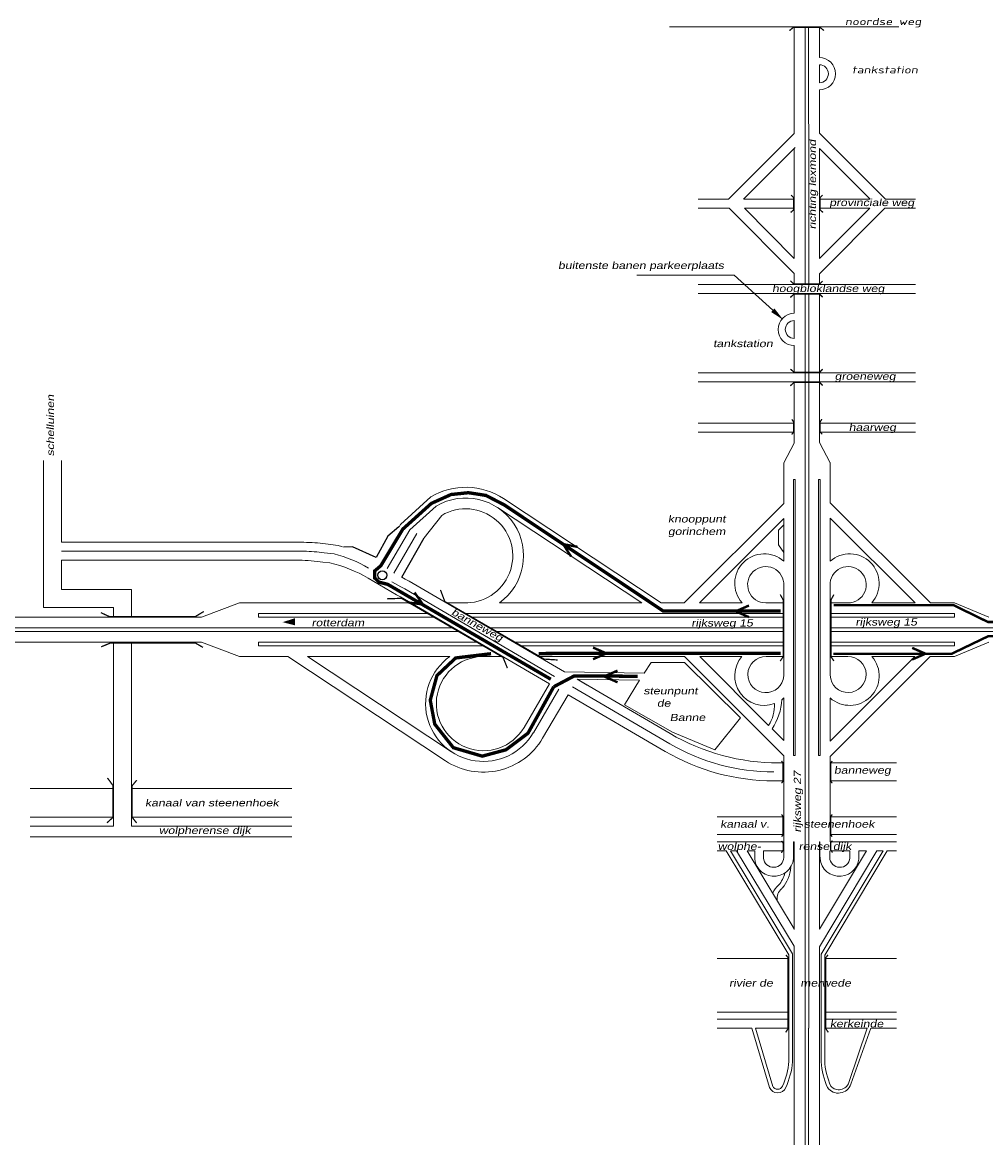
# Model space of a CAD drawing. Header units: metres. Extents: x 534 to 2631, y -2348 to -1484.
# Tile 7 of 13: x 1680 to 1881, y -1954 to -1720. Entities that reach past the tile are written whole.
import ezdxf

# ---------------------------------------------------------------- set-up
doc = ezdxf.new("R2010")
doc.units = ezdxf.units.M
doc.layers.get('0').update_dxf_attribs({"lineweight": 0})
for name, color, linetype, lineweight in [('135-8$0$STROOI', 7, 'Continuous', 0), ('135-8$0$TEXT', 178, 'Continuous', 0), ('HV Strooiroute 2', 90, 'Continuous', 0), ('STROOI', 7, 'Continuous', 0), ('Strooi WEL', 90, 'Continuous', 0), ('Text', 7, 'Continuous', 0)]:
    doc.layers.add(name, color=color, linetype=linetype, lineweight=lineweight)
doc.styles.add('135-8$0$ISO25', font='ISO9.SHX', dxfattribs={"width": 1.5, "oblique": 10})
doc.styles.add('ISO25', font='ARIALN.TTF', dxfattribs={"width": 1.5, "oblique": 10})

msp = doc.modelspace()

# ---------------------------------------------------------------- linework, layer by layer
at = {"color": 0, "ltscale": 0.5}
for p, q in [((1764.91, -1819.76), (1758.56, -1825.57)), ((1760.54, -1826.65), (1766.05, -1821.7)), ((1767.2, -1823.64), (1763.57, -1828.3)), ((1742.92, -1829.61), (1745.54, -1829.97)), ((1742.38, -1833.44), (1743.79, -1833.53)), ((1742.66, -1831.47), (1744.7, -1831.69)), ((1759.58, -1836.96), (1760.4, -1837.38)), ((1757.73, -1840.22), (1758.59, -1840.67)), ((1758.65, -1838.59), (1759.5, -1839.03))]:
    msp.add_line(p, q, dxfattribs=at)
at = {"lineweight": -3, "ltscale": 0.5}
for p, q in [((1758.27, -1826.05), (1755.91, -1827.95)), ((1755.91, -1827.95), (1753.48, -1832.48)), ((1758.84, -1836.53), (1763.57, -1828.3)), ((1748.55, -1830.18), (1746.65, -1830.25)), ((1753.48, -1832.48), (1748.55, -1830.18))]:
    msp.add_line(p, q, dxfattribs=at)
msp.add_circle((1754.79, -1836.15), 0.94, dxfattribs=at)
at = {"layer": '135-8$0$STROOI', "color": 7}
for p, q in [((1862.75, -1721.43), (1814.82, -1721.43)), ((1840.92, -1741.79), (1840.92, -1721.43)), ((1843.17, -1741.76), (1843.17, -1721.43)), ((1843.92, -1741.75), (1843.92, -1721.43)), ((1846.17, -1727.89), (1846.17, -1721.43)), ((1846.16, -1727.19), (1846.16, -1723.44)), ((1846.17, -1727.89), (1846.17, -1727.38)), ((1846.17, -1733.14), (1846.17, -1729.39)), ((1846.17, -1741.73), (1846.17, -1734.64))]:
    msp.add_line(p, q, dxfattribs=at)
msp.add_lwpolyline([(1847.11, -1722.22, 0.263, 0.263, 0), (1846.32, -1721.59, 0.263, 0.263, 0), (1840.68, -1721.59, 0.263, 0.263, 0), (1839.89, -1722.25, 0.263, 0.263, 0)], format="xyseb", dxfattribs=at)
for radius in [3.38, 1.88]:
    msp.add_arc((1846.16, -1731.26), radius, 270, 90, dxfattribs=at)
at = {"layer": 'HV Strooiroute 2'}
for points, const_width in [([(1795.6, -1830.21), (1792.6, -1829.66), (1794.25, -1832.24)], 0.5), ([(1760.26, -1841.86), (1763.28, -1842.27), (1761.52, -1839.77)], 0.5), ([(1831.45, -1842.49), (1828.66, -1843.71), (1831.46, -1844.93)], 0.5), ([(1798.84, -1851.28), (1801.64, -1852.5), (1798.84, -1853.72)], 0.5), ([(1865.56, -1851.35), (1868.35, -1852.57), (1865.55, -1853.79)], 0.5), ([(1790.62, -1859.49), (1794.89, -1857.23), (1808.16, -1857.28)], 0.7), ([(1803.96, -1856.11), (1801.16, -1857.32), (1803.97, -1858.55)], 0.5)]:
    msp.add_lwpolyline(points, dxfattribs=dict(at, const_width=const_width))
at = {"layer": 'STROOI', "color": 7}
for p, q in [((1840.92, -1743.75), (1840.92, -1741.79)), ((1843.17, -1775.33), (1843.17, -1741.79)), ((1843.93, -1775.33), (1843.93, -1741.79)), ((1846.18, -1743.69), (1846.18, -1741.79)), ((1840.92, -1743.75), (1827.19, -1757.52)), ((1846.18, -1743.69), (1859.97, -1757.52)), ((1840.92, -1769.87), (1840.92, -1746.94)), ((1846.18, -1769.93), (1846.18, -1746.88)), ((1846.18, -1746.88), (1856.79, -1757.52)), ((1827.19, -1757.52), (1820.84, -1757.52)), ((1840.92, -1757.52), (1830.37, -1757.52)), ((1856.79, -1757.52), (1846.18, -1757.52)), ((1866.27, -1757.52), (1859.97, -1757.52)), ((1827.3, -1759.39), (1820.84, -1759.39)), ((1840.92, -1773.06), (1827.3, -1759.39)), ((1840.92, -1769.87), (1830.48, -1759.39)), ((1840.92, -1759.39), (1830.48, -1759.39)), ((1846.18, -1773.12), (1859.86, -1759.39)), ((1846.18, -1769.93), (1856.68, -1759.39)), ((1856.68, -1759.39), (1846.18, -1759.39)), ((1866.27, -1759.39), (1859.86, -1759.39)), ((1840.92, -1775.33), (1840.92, -1773.06)), ((1846.18, -1775.33), (1846.18, -1773.12)), ((1866.27, -1775.33), (1820.84, -1775.33)), ((1866.27, -1777.2), (1820.84, -1777.2)), ((1840.92, -1781.37), (1840.92, -1777.2)), ((1840.92, -1781.37), (1840.92, -1777.2)), ((1843.17, -1793.83), (1843.17, -1777.2)), ((1843.17, -1790.02), (1843.17, -1777.2)), ((1843.93, -1793.83), (1843.93, -1777.2)), ((1843.93, -1790.02), (1843.93, -1777.2)), ((1846.18, -1793.83), (1846.18, -1777.2)), ((1840.92, -1786.62), (1840.92, -1782.87)), ((1840.92, -1786.62), (1840.92, -1782.87)), ((1840.92, -1786.62), (1840.92, -1782.87)), ((1840.92, -1793.83), (1840.92, -1788.12)), ((1840.92, -1790.02), (1840.92, -1788.12)), ((1866.27, -1793.83), (1820.84, -1793.83)), ((1843.17, -1798.65), (1843.17, -1791.9)), ((1843.93, -1798.65), (1843.93, -1791.9)), ((1846.18, -1798.65), (1846.18, -1791.9)), ((1866.27, -1795.7), (1820.84, -1795.7)), ((1840.92, -1808.53), (1840.92, -1795.7)), ((1843.17, -1930.91), (1843.17, -1795.7)), ((1843.93, -1930.91), (1843.93, -1795.7)), ((1846.18, -1808.39), (1846.18, -1795.7)), ((1840.92, -1804.34), (1820.84, -1804.34)), ((1866.27, -1804.34), (1846.18, -1804.34)), ((1840.92, -1806.22), (1820.84, -1806.22)), ((1866.27, -1806.22), (1846.19, -1806.22)), ((1838.73, -1812.62), (1840.92, -1808.53)), ((1848.43, -1812.61), (1846.18, -1808.39)), ((1683.98, -1842.87), (1683.98, -1812.14)), ((1687.73, -1829.27), (1687.73, -1812.14)), ((1838.73, -1821.13), (1838.73, -1812.62)), ((1848.43, -1821.01), (1848.43, -1812.6)), ((1840.73, -1873.83), (1840.73, -1816.13)), ((1841.11, -1816.13), (1840.73, -1816.13)), ((1841.11, -1873.83), (1841.11, -1816.13)), ((1845.99, -1873.83), (1845.99, -1816.13)), ((1846.36, -1816.13), (1845.99, -1816.13)), ((1846.36, -1873.83), (1846.36, -1816.13)), ((1778.89, -1822.01), (1809.02, -1841.93)), ((1780.13, -1820.13), (1813.1, -1841.93)), ((1838.73, -1821.13), (1817.92, -1841.93)), ((1848.43, -1821.01), (1869.37, -1841.93)), ((1838.73, -1824.31), (1821.1, -1841.93)), ((1838.73, -1833.23), (1838.73, -1824.31)), ((1848.43, -1833.21), (1848.43, -1824.19)), ((1848.43, -1824.19), (1866.18, -1841.93)), ((1760.54, -1826.65), (1755.79, -1834.77)), ((1758.56, -1825.57), (1758.3, -1826.03)), ((1838.73, -1825.6), (1837.6, -1826.75)), ((1837.6, -1826.75), (1837.6, -1829.83)), ((1762.03, -1827.46), (1757.2, -1835.73)), ((1687.73, -1829.27), (1738.39, -1829.27)), ((1687.73, -1831.14), (1738.39, -1831.14)), ((1837.6, -1829.83), (1838.73, -1831.43)), ((1687.73, -1833.02), (1737.37, -1833.02)), ((1687.73, -1839.12), (1687.73, -1833.02)), ((1757.73, -1840.22), (1751.84, -1836.78)), ((1758.65, -1838.59), (1756.8, -1837.51)), ((1759.58, -1836.96), (1758.84, -1836.53)), ((1792.87, -1856.36), (1760.4, -1837.38)), ((1838.73, -1857.2), (1838.73, -1837.93)), ((1848.43, -1857.15), (1848.43, -1837.65)), ((1702.37, -1839.12), (1687.73, -1839.12)), ((1702.37, -1844.93), (1702.37, -1839.12)), ((1789.74, -1858.87), (1758.59, -1840.67)), ((1790.81, -1857.32), (1759.5, -1839.03)), ((1698.62, -1842.87), (1683.98, -1842.87)), ((1698.62, -1844.93), (1698.62, -1842.87)), ((1724.96, -1841.93), (1716.98, -1844.93)), ((1760.74, -1841.93), (1724.96, -1841.93)), ((1772.68, -1841.93), (1768.18, -1841.93)), ((1809.02, -1841.93), (1779.26, -1841.93)), ((1817.92, -1841.93), (1813.1, -1841.93)), ((1830.02, -1841.93), (1821.1, -1841.93)), ((1834.95, -1841.93), (1838.73, -1841.93)), ((1848.43, -1841.93), (1852.1, -1841.93)), ((1866.18, -1841.93), (1857.11, -1841.93)), ((1874.38, -1841.93), (1869.37, -1841.93)), ((1874.38, -1841.93), (1881.61, -1844.93)), ((1716.98, -1844.93), (1659.3, -1844.93)), ((1764.59, -1844.18), (1728.9, -1844.18)), ((1728.9, -1844.93), (1728.9, -1844.18)), ((1765.88, -1844.93), (1728.9, -1844.93)), ((1838.73, -1844.18), (1772.03, -1844.18)), ((1838.73, -1844.93), (1773.32, -1844.93)), ((1874.38, -1844.18), (1848.43, -1844.18)), ((1874.38, -1844.93), (1848.43, -1844.93)), ((1874.38, -1844.93), (1874.38, -1844.18)), ((1769.73, -1847.18), (1650.67, -1847.18)), ((1838.73, -1847.18), (1777.17, -1847.18)), ((1912.24, -1847.18), (1848.43, -1847.18)), ((1771.01, -1847.93), (1650.67, -1847.93)), ((1838.73, -1847.93), (1778.45, -1847.93)), ((1912.24, -1847.93), (1848.43, -1847.93)), ((1716.96, -1850.18), (1650.67, -1850.18)), ((1698.62, -1888.62), (1698.62, -1850.18)), ((1698.62, -1850.93), (1698.62, -1850.18)), ((1702.37, -1888.62), (1702.37, -1850.18)), ((1724.95, -1853.18), (1716.96, -1850.18)), ((1774.87, -1850.18), (1728.9, -1850.18)), ((1728.9, -1850.93), (1728.9, -1850.18)), ((1776.15, -1850.93), (1728.9, -1850.93)), ((1838.73, -1850.18), (1782.31, -1850.18)), ((1838.73, -1850.93), (1783.86, -1850.93)), ((1874.38, -1850.18), (1848.43, -1850.18)), ((1874.38, -1850.93), (1848.43, -1850.93)), ((1874.38, -1850.93), (1874.38, -1850.18)), ((1874.38, -1853.18), (1881.61, -1850.18)), ((1735.04, -1853.18), (1724.95, -1853.18)), ((1768.02, -1874.98), (1735.04, -1853.18)), ((1769.26, -1873.1), (1739.13, -1853.18)), ((1768.88, -1853.18), (1739.13, -1853.18)), ((1780.01, -1853.18), (1776.39, -1853.18)), ((1817.97, -1853.18), (1787.44, -1853.18)), ((1810.99, -1854.43), (1809.55, -1856.65)), ((1811.51, -1854.43), (1810.99, -1854.43)), ((1817.96, -1854.43), (1811.51, -1854.43)), ((1829.66, -1865.95), (1817.96, -1854.43)), ((1838.73, -1873.93), (1817.97, -1853.18)), ((1829.97, -1853.18), (1821.15, -1853.18)), ((1835.55, -1867.57), (1821.15, -1853.18)), ((1835.01, -1853.18), (1838.73, -1853.18)), ((1848.43, -1874.06), (1869.32, -1853.18)), ((1848.43, -1870.87), (1866.13, -1853.18)), ((1848.43, -1853.18), (1852.13, -1853.18)), ((1866.13, -1853.18), (1857.16, -1853.18)), ((1874.38, -1853.18), (1869.32, -1853.18)), ((1809.55, -1856.65), (1792.87, -1856.36)), ((1784.42, -1867.98), (1789.74, -1858.87)), ((1814.95, -1869.26), (1795.52, -1857.9)), ((1808.57, -1858.13), (1795.52, -1857.9)), ((1797.6, -1859.12), (1795.52, -1857.9)), ((1808.57, -1858.13), (1805.4, -1863.29)), ((1786.36, -1869.11), (1791.68, -1860.01)), ((1788.31, -1870.25), (1793.63, -1861.14)), ((1813.94, -1873.01), (1793.63, -1861.14)), ((1814.88, -1871.39), (1794.57, -1859.52)), ((1805.4, -1863.29), (1815.46, -1868.96)), ((1838.73, -1870.75), (1838.73, -1861.82)), ((1848.43, -1870.87), (1848.43, -1861.85)), ((1824.32, -1872.65), (1829.66, -1865.95)), ((1838.73, -1870.75), (1836.27, -1868.3)), ((1815.46, -1868.96), (1824.32, -1872.65)), ((1838.73, -1875.41), (1837.67, -1875.41)), ((1838.73, -1893.79), (1838.73, -1873.93)), ((1841.11, -1873.83), (1840.73, -1873.83)), ((1846.36, -1873.83), (1845.99, -1873.83)), ((1848.43, -1891.92), (1848.43, -1874.06)), ((1862.31, -1875.41), (1848.43, -1875.41)), ((1838.73, -1879.16), (1836.65, -1879.16)), ((1862.31, -1879.16), (1848.43, -1879.16)), ((1698.62, -1880.75), (1681.18, -1880.75)), ((1735.87, -1880.75), (1702.37, -1880.75)), ((1698.62, -1886.75), (1681.18, -1886.75)), ((1735.87, -1886.75), (1702.37, -1886.75)), ((1838.73, -1886.66), (1824.79, -1886.66)), ((1862.31, -1886.66), (1848.43, -1886.66)), ((1698.62, -1888.62), (1681.18, -1888.62)), ((1735.87, -1888.62), (1702.37, -1888.62)), ((1735.87, -1890.87), (1681.18, -1890.87)), ((1838.73, -1890.42), (1824.79, -1890.42)), ((1838.73, -1891.92), (1824.79, -1891.92)), ((1840.77, -1891.92), (1840.92, -1891.92)), ((1840.77, -1894.66), (1840.77, -1891.92)), ((1840.92, -1910.24), (1840.92, -1891.92)), ((1846.18, -1910.19), (1846.18, -1891.93)), ((1846.28, -1891.93), (1846.18, -1891.93)), ((1846.28, -1894.66), (1846.28, -1891.93)), ((1862.31, -1890.42), (1848.43, -1890.42)), ((1862.31, -1891.92), (1848.43, -1891.92)), ((1826.68, -1893.79), (1824.79, -1893.79)), ((1839.8, -1915.54), (1826.68, -1893.79)), ((1840.55, -1915.33), (1827.56, -1893.79)), ((1828.87, -1893.79), (1827.56, -1893.79)), ((1840.92, -1913.77), (1828.87, -1893.79)), ((1840.92, -1910.14), (1831.06, -1893.79)), ((1832.64, -1893.79), (1831.06, -1893.79)), ((1832.64, -1895.55), (1832.64, -1893.79)), ((1834.5, -1895.31), (1834.51, -1893.79)), ((1838.73, -1893.79), (1834.51, -1893.79)), ((1838.73, -1895.21), (1838.73, -1893.79)), ((1846.18, -1913.85), (1858.16, -1893.79)), ((1846.18, -1910.19), (1855.98, -1893.79)), ((1846.55, -1915.42), (1859.47, -1893.79)), ((1847.3, -1915.63), (1860.35, -1893.79)), ((1848.33, -1895.21), (1848.33, -1893.79)), ((1852.55, -1893.79), (1848.43, -1893.79)), ((1852.56, -1895.31), (1852.55, -1893.79)), ((1854.42, -1895.55), (1854.42, -1893.79)), ((1855.98, -1893.79), (1854.42, -1893.79)), ((1859.47, -1893.79), (1858.16, -1893.79)), ((1862.31, -1893.79), (1860.35, -1893.79)), ((1840.55, -1915.36), (1840.55, -1915.33)), ((1840.55, -1937.93), (1840.55, -1915.36)), ((1840.92, -1953.51), (1840.92, -1913.77)), ((1846.18, -1953.51), (1846.18, -1913.85)), ((1846.55, -1915.44), (1846.55, -1915.42)), ((1839.8, -1916.31), (1824.79, -1916.31)), ((1839.8, -1937.87), (1839.8, -1915.54)), ((1846.55, -1938.21), (1846.55, -1915.44)), ((1847.3, -1937.76), (1847.3, -1915.62)), ((1862.31, -1916.31), (1847.3, -1916.31)), ((1839.8, -1927.54), (1824.79, -1927.54)), ((1839.8, -1929.04), (1824.79, -1929.04)), ((1862.31, -1927.54), (1847.3, -1927.54)), ((1862.31, -1929.04), (1847.3, -1929.04)), ((1832.05, -1930.91), (1824.79, -1930.91)), ((1835.73, -1943.28), (1832.05, -1930.91)), ((1839.8, -1930.91), (1832.83, -1930.91)), ((1836.45, -1943.07), (1832.83, -1930.91)), ((1843.17, -1994.29), (1843.17, -1930.91)), ((1843.92, -1994.29), (1843.92, -1930.91)), ((1856.18, -1930.91), (1847.3, -1930.91)), ((1856.18, -1930.91), (1852.33, -1942.27)), ((1856.92, -1930.92), (1852.76, -1942.62)), ((1862.31, -1930.91), (1856.97, -1930.91)), ((1840.92, -1958.72), (1840.92, -1944.4)), ((1846.17, -1958.72), (1846.17, -1944.4))]:
    msp.add_line(p, q, dxfattribs=at)
at = {"layer": 'STROOI', "ltscale": 0.5}
msp.add_line((1830.29, -1757.52), (1841.1, -1746.72), dxfattribs=at)
at = {"layer": 'STROOI', "color": 7, "const_width": 0.263}
for points in [[(1840.16, -1760.27), (1840.8, -1759.73), (1840.8, -1757.19), (1840.25, -1756.65)], [(1846.93, -1760.27), (1846.3, -1759.73), (1846.3, -1757.19), (1846.84, -1756.65)], [(1846.85, -1774.62), (1846.22, -1775.25), (1840.84, -1775.25), (1840.1, -1774.56)], [(1846.85, -1777.99), (1846.22, -1777.36), (1840.84, -1777.36), (1840.1, -1778.04)], [(1846.85, -1793.06), (1846.22, -1793.69), (1840.84, -1793.69), (1840.1, -1793.01)], [(1846.85, -1796.47), (1846.22, -1795.84), (1840.84, -1795.84), (1840.1, -1796.52)], [(1840.37, -1806.72), (1840.79, -1806.19), (1840.79, -1804.13), (1840.42, -1803.55)], [(1846.73, -1806.67), (1846.31, -1806.15), (1846.31, -1804.09), (1846.68, -1803.51)], [(1766.95, -1839.23), (1767.85, -1841.65), (1788.63, -1853.7), (1791.42, -1853.88)], [(1837.98, -1854.1), (1838.6, -1853.17), (1838.6, -1841.32), (1837.98, -1840.2)], [(1849.2, -1854.1), (1848.58, -1853.17), (1848.58, -1841.32), (1849.2, -1840.2)], [(1755.74, -1841.09), (1758.78, -1840.98), (1780.03, -1853.34), (1780.93, -1855.58)], [(1717.45, -1843.74), (1715.71, -1844.79), (1697.69, -1844.79), (1695.94, -1843.98)], [(1696.01, -1851.13), (1697.99, -1850.31), (1715.66, -1850.31), (1717.28, -1851.24)], [(1838.26, -1879.66), (1838.58, -1879.22), (1838.58, -1875.41), (1838.24, -1875.01)], [(1848.84, -1879.66), (1848.53, -1879.22), (1848.53, -1875.41), (1848.87, -1875.01)], [(1697.21, -1887.95), (1698.47, -1886.81), (1698.47, -1880.13), (1697.32, -1878.55)], [(1703.43, -1887.98), (1702.48, -1886.8), (1702.48, -1880.19), (1703.45, -1879.01)], [(1838.26, -1890.85), (1838.58, -1890.41), (1838.58, -1886.6), (1838.24, -1886.2)], [(1848.84, -1890.85), (1848.53, -1890.41), (1848.53, -1886.6), (1848.87, -1886.2)], [(1838.22, -1894.23), (1838.59, -1893.63), (1838.59, -1892.16), (1838.24, -1891.72)], [(1848.9, -1894.18), (1848.53, -1893.58), (1848.53, -1892.11), (1848.87, -1891.66)], [(1839.11, -1931.76), (1839.62, -1931.02), (1839.62, -1916.13), (1839.16, -1915.55)], [(1848.03, -1931.76), (1847.52, -1931.02), (1847.52, -1916.13), (1847.97, -1915.55)]]:
    msp.add_lwpolyline(points, dxfattribs=at)
at = {"layer": 'STROOI', "color": 7}
for centre, radius, start, end in [((1840.92, -1784.75), 3.38, 90, 270), ((1840.92, -1784.75), 1.88, 90, 270), ((1772.22, -1832.1), 14.34, 56.5366, 120.6567), ((1772.22, -1832.1), 12.09, 305.6205, 120.665), ((1772.22, -1832.1), 9.84, 267.2947, 120.6771), ((1738.39, -1859.27), 30, 81.3135, 90), ((1738.39, -1859.27), 28.12, 81.2692, 90), ((1737.72, -1858.93), 30, 73.0034, 74.8982), ((1737.37, -1863.02), 30, 80.384, 90), ((1736.7, -1862.68), 30, 59.7026, 76.3279), ((1737.72, -1858.93), 28.12, 59.7026, 75.6406), ((1834.64, -1837.85), 6.17, 48.4534, 221.4425), ((1852.49, -1837.85), 6.17, 318.5575, 131.2153), ((1834.95, -1838.14), 3.79, 356.782, 269.899), ((1852.18, -1838.14), 3.79, 268.7308, 183.1998), ((1775.92, -1863.01), 12.09, 125.6205, 329.7026), ((1775.92, -1863.01), 9.84, 87.2947, 329.7026), ((1834.64, -1857.21), 6.17, 139.255, 290.2054), ((1834.97, -1856.95), 3.77, 89.4915, 356.1597), ((1852.49, -1857.21), 6.17, 228.4534, 40.745), ((1852.18, -1856.94), 3.76, 182.1736, 90.8255), ((1828.62, -1863.28), 8.16, 328.2074, 1.9832), ((1825.78, -1861.33), 12.59, 326.3983, 356.3242), ((1834.64, -1857.21), 6.17, 306.9976, 311.5466), ((1775.92, -1863.01), 14.34, 236.5366, 329.7026), ((1837.67, -1830.38), 45.03, 239.7026, 270), ((1836.65, -1834.13), 45.03, 239.7026, 270), ((1836.65, -1834.13), 43.15, 239.7026, 270), ((1836.69, -1895.02), 4.09, 187.4727, 5.1183), ((1836.61, -1895.13), 2.12, 184.848, 357.8412), ((1850.36, -1895.02), 4.09, 174.8817, 352.5273), ((1850.44, -1895.13), 2.12, 182.1588, 355.152), ((1833.45, -1897.23), 5.61, 318.3446, 347.4208), ((1832.62, -1896.69), 7.59, 319.5916, 355.7159), ((1841.1, -1904.76), 5.14, 132.2951, 155.9084), ((1839.88, -1903.73), 2.57, 127.5199, 191.2848), ((1823.85, -1936.45), 16.01, 335.791, 354.9636), ((1823.76, -1936.42), 16.86, 335.8175, 354.8936), ((1860.71, -1937.31), 14.17, 182.4427, 205.0891), ((1860.51, -1937.38), 13.21, 181.277, 205.2574), ((1837.44, -1942.58), 1.85, 202.3888, 336.2962), ((1837.44, -1942.58), 1.1, 202.3888, 336.2962), ((1850.13, -1941.69), 2.79, 215.9426, 340.4423), ((1850.23, -1941.56), 2.22, 221.2614, 341.2879)]:
    msp.add_arc(centre, radius, start, end, dxfattribs=at)
at = {"layer": 'Strooi WEL'}
for points, const_width in [([(1790.01, -1857.91), (1755.91, -1838.06), (1754.14, -1837.62), (1753.17, -1836.72), (1753.17, -1835.28), (1754.47, -1834.17), (1759.08, -1826.5), (1765.04, -1821.13), (1769.16, -1819.27), (1772.79, -1818.89), (1776.45, -1819.46), (1780.31, -1821.46), (1813.55, -1843.66), (1838.1, -1843.66)], 0.7), ([(1944.06, -1845.95), (1881.41, -1845.94), (1874.22, -1842.42), (1849.17, -1842.42)], 0.5), ([(1849.08, -1852.58), (1873.85, -1852.57), (1881.5, -1848.89), (1944.15, -1848.89)], 0.5), ([(1790.62, -1859.49), (1785.24, -1869.2), (1780.65, -1872.66), (1775.68, -1874), (1769.64, -1872.23), (1765.75, -1867.3), (1764.81, -1862.3), (1766.21, -1857.14), (1770.12, -1853.46), (1777.52, -1852.57)], 0.7), ([(1787.47, -1852.53), (1817.56, -1852.47), (1838.09, -1852.47)], 0.7)]:
    msp.add_lwpolyline(points, dxfattribs=dict(at, const_width=const_width))
at = {"layer": 'Text'}
for p, q in [((1828.36, -1773.36), (1807.97, -1773.36)), ((1836.43, -1780.73), (1828.36, -1773.36))]:
    msp.add_line(p, q, dxfattribs=at)
msp.add_lwpolyline([(1736.54, -1845.9, 1.5, 0, 0), (1733.93, -1845.97, 0, 0, 0)], format="xyseb", dxfattribs=at)
msp.add_solid([(1836.77, -1780.36), (1836.09, -1781.1), (1838.64, -1782.76)], dxfattribs=at)

# ---------------------------------------------------------------- texts
at = {"layer": '135-8$0$TEXT', "style": '135-8$0$ISO25', "oblique": 10, "width": 1.5}
for s, p in [('noordse weg', (1851.53, -1721.09)), ('tankstation', (1852.97, -1731.19))]:
    msp.add_text(s, height=1.5, dxfattribs=at).set_placement(p)
at = {"layer": 'Text', "style": 'ISO25', "oblique": 10, "width": 1.5}
for s, rotation, p in [('richting lexmond', 90, (1845.46, -1763.81)), ('schelluinen', 90, (1686.15, -1811.28)), ('banneweg', 330.8716, (1769.08, -1844.3)), ('rijksweg 27', 90, (1842.32, -1889.98))]:
    msp.add_text(s, height=1.5, rotation=rotation, dxfattribs=at).set_placement(p)
for s, p in [('provinciale weg', (1848.24, -1758.94)), ('buitenste banen parkeerplaats', (1791.53, -1772.1)), ('hoogbloklandse weg', (1836.27, -1776.92)), ('tankstation', (1823.95, -1788.44)), ('groeneweg', (1849.36, -1795.28)), ('haarweg', (1852.31, -1805.96)), ('knooppunt', (1814.5, -1825.12)), ('gorinchem', (1814.5, -1827.74)), ('rotterdam', (1739.99, -1846.83)), ('rijksweg 15', (1819.39, -1846.88)), ('rijksweg 15', (1853.7, -1846.68)), ('steunpunt', (1809.38, -1861.08)), ('   de ', (1810.05, -1863.66)), ('  Banne', (1813.44, -1866.65)), ('banneweg', (1849.21, -1877.67)), ('kanaal van steenenhoek', (1705.19, -1884.51)), ('kanaal v.          steenenhoek', (1825.43, -1888.95)), ('wolpherense dijk', (1708.07, -1890.27)), ('wolphe-           rense dijk', (1824.92, -1893.61)), ('rivier de        merwede', (1827.28, -1922.2)), ('kerkeinde', (1848.37, -1930.72))]:
    msp.add_text(s, height=1.5, dxfattribs=at).set_placement(p)

doc.saveas('drawing.dxf')
